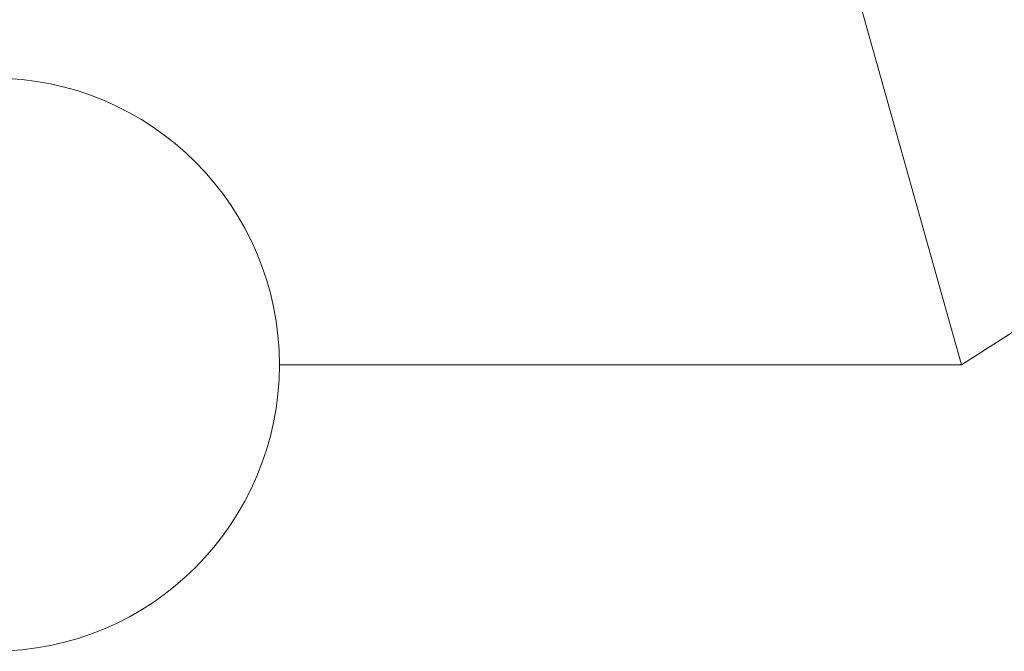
# Model space of a CAD drawing. Header units: millimetres. Extents: x -845 to -83, y 8759 to 9255.
# Tile 19 of 119: x -543.94 to -536.73, y 8807.3 to 8811.93. Entities that reach past the tile are written whole.
import ezdxf

# ---------------------------------------------------------------- set-up
doc = ezdxf.new("R2010")
doc.units = ezdxf.units.MM
doc.header["$LTSCALE"] = 10
doc.layers.add('PS_Pos', color=1, linetype='Continuous', lineweight=15)

# ---------------------------------------------------------------- blocks, each defined once
blk = doc.blocks.new('*X340')
at = {"color": 1}
for p in [(-538.6191, 8815.0238), (-542.039, 8809.401)]:
    blk.add_line(p, (-537.039, 8809.401), dxfattribs=at)
blk.add_arc((-544.139, 8809.401), 2.1, 270, 90, dxfattribs=at)
blk = doc.blocks.new('*X343')
at = {"color": 1}
for p in [(-528.2311, 8815.0238), (-542.039, 8809.401)]:
    blk.add_line(p, (-537.039, 8809.401), dxfattribs=at)
blk.add_arc((-544.139, 8809.401), 2.1, 270, 90, dxfattribs=at)

msp = doc.modelspace()

# ---------------------------------------------------------------- block references
at = {"layer": 'PS_Pos'}
for name in ['*X340', '*X343']:
    msp.add_blockref(name, (0, 0), dxfattribs=at)

doc.saveas('drawing.dxf')
